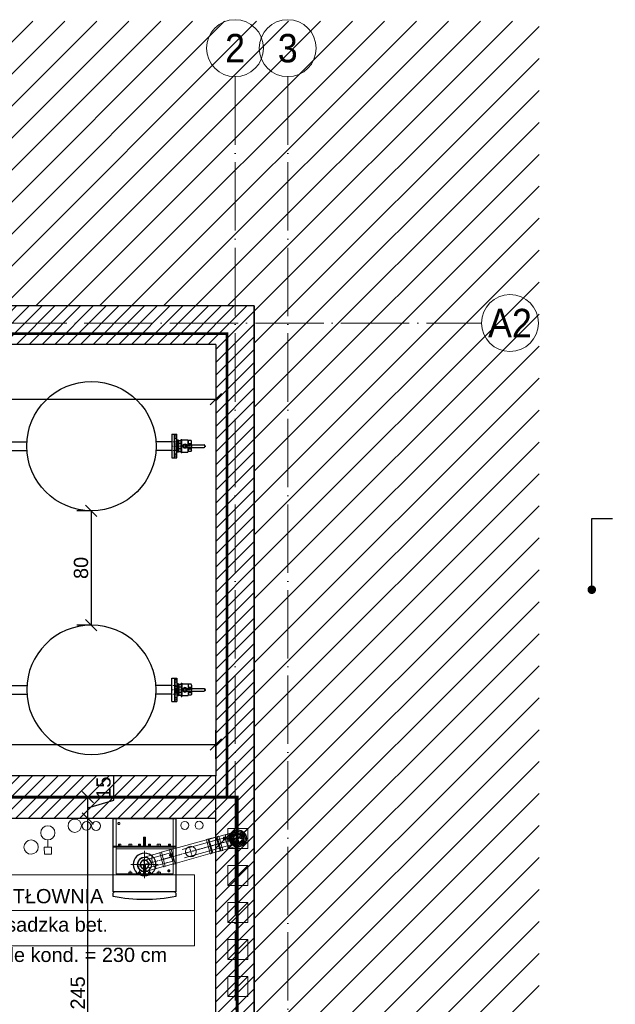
# Model space of a CAD drawing. Header units: millimetres. Extents: x -2720 to 125583, y -8970 to 34912.
# Tile 19 of 105: x 9750 to 10168, y 18570 to 19262. Entities that reach past the tile are written whole.
import ezdxf
from ezdxf import colors
from ezdxf.entities.mleader import LeaderData, LeaderLine
from ezdxf.enums import TextEntityAlignment as Align
from ezdxf.lldxf.tags import DXFTag
from ezdxf.math import Vec2, Vec3

# ---------------------------------------------------------------- set-up
doc = ezdxf.new("R2010")
doc.units = ezdxf.units.MM
for name, pattern in [('ACAD_ISO02W100', [15, 12, -3]), ('ACAD_ISO03W100', [30, 12, -18]), ('ACAD_ISO04W100', [30, 24, -3, 0, -3]), ('ACAD_ISO11W100', [33, 12, -3, 12, -3, 0, -3]), ('DASHDOT', [1, 0.5, -0.25, 0, -0.25]), ('DASHEDX2', [38.1, 25.4, -12.7]), ('HIDDEN', [1.905, 1.27, -0.635]), ('Osie$0$CONTINOUS', [0])]:
    doc.linetypes.add(name, pattern=pattern)
for name, color, linetype, lineweight in [('2DH_PRO_p', 170, 'Continuous', 15), ('_ET-PPOZ', 154, 'ACAD_ISO11W100', 30), ('A_KONST_ISTNIEJĄCE', 83, 'Continuous', 25), ('A_OPISY', 40, 'Continuous', 9), ('A_OSIE KONSTRUKCYJNE', 150, 'ACAD_ISO04W100', 5), ('A_WIDOK', 141, 'Continuous', 13), ('A_WYMIAROWANIE', 7, 'Continuous', 9), ('AA HATCH', 253, 'Continuous', 5), ('CP_AXIS', 143, 'DASHDOT', 9), ('CP_DETAL', 33, 'Continuous', 9), ('CP_HIDDE', 203, 'HIDDEN', 9), ('IS_Armatura_Therm', 7, 'SOLID', 13), ('IS_Grafika', 7, 'SOLID', 15)]:
    doc.layers.add(name, color=color, linetype=linetype, lineweight=lineweight)
for name, color, linetype in [('_ET-WYMIARY', 230, 'Continuous'), ('_ET_URZĄDZENIA', 7, 'Continuous'), ('CP_UCSSPEC', 50, 'Continuous')]:
    doc.layers.add(name, color=color, linetype=linetype)
doc.layers.add('A_HATCH', color=7, linetype='Continuous', lineweight=5, true_color=0x999999)
doc.layers.add('A_PPOŻ', color=1, linetype='ACAD_ISO02W100', lineweight=30, true_color=0xff0000)
doc.layers.add('A_NIEWIDOCZNE  POMOCNICZE', color=252, linetype='ACAD_ISO03W100', lineweight=5, plot=False)
doc.styles.add('ARIAL', font='arial.ttf')
doc.styles.add('CP_ATTR', font='ROMANS.SHX')
doc.styles.add('DEMIURG_100_opisy', font='arial.ttf', dxfattribs={"width": 0.9, "height": 20})
doc.styles.get("Standard").update_dxf_attribs({"font": 'arial.ttf'})
tags = doc.linetypes.add('SOLID', pattern=[10, 10, 0]).pattern_tags.tags
tags[6:7] = [DXFTag(74, 4), DXFTag(75, 0), DXFTag(340, '0'), DXFTag(46, 0.0), DXFTag(50, 0.0), DXFTag(44, 0.0), DXFTag(45, 0.0)]
tags[4:5] = [DXFTag(74, 4), DXFTag(75, 0), DXFTag(340, '0'), DXFTag(46, 0.0), DXFTag(50, 0.0), DXFTag(44, 0.0), DXFTag(45, 0.0)]
doc.dimstyles.new('1 do 100', dxfattribs={"dimtxt": 10, "dimasz": 8, "dimexe": 10, "dimexo": 10, "dimgap": 2, "dimtad": 1, "dimdec": 0, "dimtxsty": 'Standard', "dimblk": 'OBLIQUE', "dimcen": 2.5, "dimadec": 0, "dimazin": 0, "dimtfac": 1, "dimtdec": 0, "dimtmove": 0, "dimatfit": 3, "dimldrblk": 'OBLIQUE', "dimfxl": 10, "dimfxlon": 1, "dimarcsym": 0})
doc.dimstyles.new('ET_1-50', dxfattribs={"dimtxt": 10, "dimasz": 8, "dimexe": 10, "dimexo": 10, "dimgap": 2, "dimtad": 1, "dimdec": 0, "dimtxsty": 'Standard', "dimblk": 'OBLIQUE', "dimcen": 2.5, "dimadec": 0, "dimazin": 0, "dimtfac": 1, "dimtdec": 0, "dimtmove": 0, "dimatfit": 3, "dimldrblk": 'OBLIQUE', "dimfxl": 10, "dimfxlon": 1, "dimarcsym": 0})

# ---------------------------------------------------------------- blocks, each defined once
blk = doc.blocks.new('*U109')
at = {"lineweight": 5}
for p, q in [((-75, -25), (-75, 25)), ((-75, 25), (0, 25)), ((0, 0), (0, 25)), ((0, 25), (152.71, 25)), ((152.71, 25), (152.71, -25)), ((-75, -25), (0, -25)), ((152.71, -25), (0, -25))]:
    blk.add_line(p, q, dxfattribs=at)
at = {"lineweight": 5, "ltscale": 18.5}
for p, q in [((0, 25), (0, -25)), ((-75, 0), (152.71, 0))]:
    blk.add_line(p, q, dxfattribs=at)
at = {"lineweight": 5, "ltscale": 18.5, "insert": (-5, -10.38), "char_height": 10, "attachment_point": 6, "style": 'ARIAL'}
blk.add_mtext('\\A1;m²', dxfattribs=at)
at = {"lineweight": 5, "style": 'ARIAL'}
blk.add_attdef('1NR', text='', height=10, dxfattribs=at).set_placement((-5, 5), align=Align.RIGHT)
blk.add_attdef('2POM', (5, 5), '', height=10, dxfattribs=at)
blk.add_attdef('4PL2', text='', height=10, dxfattribs=at).set_placement((-24.57, -5), align=Align.TOP_RIGHT)
blk.add_attdef('3POS', text='', height=10, dxfattribs=at).set_placement((5, -5), align=Align.TOP_LEFT)
blk = doc.blocks.new('_Oblique')
at = {"color": 0, "linetype": 'ByBlock', "lineweight": -2}
blk.add_line((-0.5, -0.5), (0.5, 0.5), dxfattribs=at)
blk = doc.blocks.new('*D161')
at = {"layer": 'A_WYMIAROWANIE', "color": 0, "lineweight": -2, "ltscale": 2, "transparency": 16777216}
for p, q in [((9807.97, 18700.66), (9787.97, 18700.66)), ((9797.97, 18455.66), (9797.97, 18700.66)), ((9787.97, 18455.66), (9807.97, 18455.66))]:
    blk.add_line(p, q, dxfattribs=at)
at = {"layer": 'Defpoints', "color": 0, "ltscale": 2, "transparency": 16777216}
for p in [(9797.97, 18700.66), (9822.04, 18700.66), (9754.76, 18455.66)]:
    blk.add_point(p, dxfattribs=at)
at = {"layer": 'A_WYMIAROWANIE', "color": 0, "lineweight": -2, "ltscale": 2, "transparency": 16777216, "xscale": 8, "yscale": 8, "zscale": 8}
for p, rotation in [((9797.97, 18700.66), 90), ((9797.97, 18455.66), 270)]:
    blk.add_blockref('_Oblique', p, dxfattribs=dict(at, rotation=rotation))
at = {"layer": 'A_WYMIAROWANIE', "color": 0, "ltscale": 2, "transparency": 16777216, "insert": (9790.86, 18578.16), "char_height": 10, "attachment_point": 5, "rotation": 90}
blk.add_mtext('245', dxfattribs=at)
blk = doc.blocks.new('*D162')
at = {"layer": 'A_WYMIAROWANIE', "color": 0, "lineweight": -2, "ltscale": 2, "transparency": 16777216}
for p, q in [((9816.07, 18713.59), (9816.07, 18731.05)), ((9787.97, 18715.66), (9807.97, 18715.66)), ((9797.97, 18700.66), (9797.97, 18715.66)), ((9797.97, 18708.16), (9816.07, 18713.59)), ((9807.97, 18700.66), (9787.97, 18700.66))]:
    blk.add_line(p, q, dxfattribs=at)
at = {"layer": 'Defpoints', "color": 0, "ltscale": 2, "transparency": 16777216}
for p in [(9426.26, 18715.66), (9797.97, 18715.66), (9822.04, 18700.66)]:
    blk.add_point(p, dxfattribs=at)
at = {"layer": 'A_WYMIAROWANIE', "color": 0, "lineweight": -2, "ltscale": 2, "transparency": 16777216, "xscale": 8, "yscale": 8, "zscale": 8}
for p, rotation in [((9797.97, 18715.66), 90), ((9797.97, 18700.66), 270)]:
    blk.add_blockref('_Oblique', p, dxfattribs=dict(at, rotation=rotation))
at = {"layer": 'A_WYMIAROWANIE', "color": 0, "ltscale": 2, "transparency": 16777216, "insert": (9808.97, 18722.32), "char_height": 10, "attachment_point": 5, "rotation": 90}
blk.add_mtext('15', dxfattribs=at)
blk = doc.blocks.new('want')
at = {"layer": 'A_WIDOK'}
blk.add_line((30214.45, 14309.66), (30200.45, 14295.66), dxfattribs=at)
blk.add_lwpolyline([(30200.45, 14295.66), (30214.45, 14295.66), (30214.45, 14309.66), (30200.45, 14309.66)], close=True, dxfattribs=at)
blk = doc.blocks.new('cp_ucs2d')
at = {"layer": 'Defpoints'}
blk.add_line((0, 0), (0, 0), dxfattribs=at)
blk.add_point((0, 0), dxfattribs=at)
blk = doc.blocks.new('2d_ecoTECVCI_346_PL')
for p, q in [((-0.22, -0.198), (-0.22, 0)), ((-0.22, 0), (0.22, 0)), ((0.22, 0), (0.22, -0.198)), ((0.22, -0.198), (-0.22, -0.198)), ((-0.22, -0.198), (0.22, -0.198)), ((-0.22, -0.515), (-0.22, -0.198)), ((0.22, -0.198), (0.22, -0.515)), ((0.22, -0.515), (-0.22, -0.515)), ((-0.22, -0.548), (-0.22, -0.522)), ((-0.218, -0.522), (-0.22, -0.522)), ((-0.218, -0.515), (-0.218, -0.522)), ((0.218, -0.522), (0.218, -0.515)), ((0.22, -0.522), (0.218, -0.522)), ((0.22, -0.522), (0.22, -0.548)), ((-0.1122, -0.5643), (-0.1122, -0.5643)), ((0.1134, -0.5642), (0.1134, -0.5642))]:
    blk.add_line(p, q)
at = {"extrusion": (0, 0, -1)}
for radius in [0.08, 0.05, 0.03]:
    blk.add_circle((0, -0.323), radius, dxfattribs=at)
blk.add_arc((0, 0.541), 1.111, 258.57881, 281.42119, dxfattribs=at)
at = {"layer": 'CP_AXIS'}
for p, q in [((0, -0.128), (0, -0.198)), ((-0.175, -0.178), (-0.175, -0.198)), ((-0.1, -0.178), (-0.1, -0.198)), ((-0.035, -0.178), (-0.035, -0.198)), ((0.035, -0.178), (0.035, -0.198)), ((0.1, -0.178), (0.1, -0.198)), ((0.175, -0.178), (0.175, -0.198)), ((0, -0.419), (0, -0.227)), ((0.1736, -0.258), (0.1964, -0.258)), ((0.185, -0.2694), (0.185, -0.2466)), ((-0.096, -0.323), (0.096, -0.323)), ((0, -0.398), (0, -0.313)), ((-0.1, -0.398), (-0.1, -0.368)), ((-0.035, -0.398), (-0.035, -0.368)), ((0.035, -0.398), (0.035, -0.368)), ((0.1, -0.398), (0.1, -0.368)), ((0.161, -0.368), (0.179, -0.368)), ((0.17, -0.377), (0.17, -0.359))]:
    blk.add_line(p, q, dxfattribs=at)
at = {"layer": 'CP_HIDDE'}
for p, q in [((-0.2, -0.195), (-0.2, 0)), ((0.2, -0.195), (0.2, 0)), ((-0.0075, -0.13), (-0.0075, -0.195)), ((0, -0.13), (-0.0075, -0.13)), ((0.0075, -0.13), (0, -0.13)), ((0.0075, -0.13), (0.0075, -0.195)), ((-0.22, -0.195), (0.22, -0.195)), ((-0.2, -0.388), (-0.2, -0.198)), ((-0.1825, -0.18), (-0.1825, -0.195)), ((-0.1825, -0.18), (-0.1675, -0.18)), ((-0.1675, -0.18), (-0.1675, -0.195)), ((-0.111, -0.18), (-0.111, -0.195)), ((-0.111, -0.18), (-0.089, -0.18)), ((-0.089, -0.18), (-0.089, -0.195)), ((-0.0425, -0.18), (-0.0425, -0.195)), ((-0.0425, -0.18), (-0.0275, -0.18)), ((-0.0275, -0.18), (-0.0275, -0.195)), ((0.0275, -0.195), (0.0275, -0.18)), ((0.0425, -0.18), (0.0275, -0.18)), ((0.0425, -0.195), (0.0425, -0.18)), ((0.089, -0.195), (0.089, -0.18)), ((0.111, -0.18), (0.089, -0.18)), ((0.111, -0.195), (0.111, -0.18)), ((0.1675, -0.18), (0.1675, -0.195)), ((0.1675, -0.18), (0.1825, -0.18)), ((0.1825, -0.18), (0.1825, -0.195)), ((0.2, -0.388), (0.2, -0.198)), ((-0.2, -0.213), (0.2, -0.213)), ((-0.0075, -0.323), (0.0075, -0.323)), ((-0.0075, -0.388), (-0.0075, -0.323)), ((0.0075, -0.388), (0.0075, -0.323)), ((-0.2, -0.388), (0.2, -0.388)), ((-0.111, -0.388), (-0.111, -0.378)), ((-0.111, -0.378), (-0.089, -0.378)), ((-0.089, -0.388), (-0.089, -0.378)), ((-0.0425, -0.388), (-0.0425, -0.378)), ((-0.0425, -0.378), (-0.0275, -0.378)), ((-0.0275, -0.388), (-0.0275, -0.378)), ((0.0275, -0.388), (0.0275, -0.378)), ((0.0275, -0.378), (0.0425, -0.378)), ((0.0425, -0.388), (0.0425, -0.378)), ((0.089, -0.378), (0.111, -0.378)), ((0.089, -0.388), (0.089, -0.378)), ((0.111, -0.388), (0.111, -0.378))]:
    blk.add_line(p, q, dxfattribs=at)
blk.add_circle((-0.18, -0.035), 0.0075, dxfattribs=at)
at = {"layer": 'CP_HIDDE', "extrusion": (0, 0, -1)}
for centre, radius in [((-0.185, -0.258), 0.0095), ((-0.17, -0.368), 0.0075)]:
    blk.add_circle(centre, radius, dxfattribs=at)
at = {"layer": 'CP_UCSSPEC', "xscale": 0.001, "yscale": 0.001, "zscale": 0.001}
for p in [(-0.18, -0.035), (0.185, -0.258), (0, -0.323), (0, -0.323), (0.17, -0.368)]:
    blk.add_blockref('cp_ucs2d', p, dxfattribs=at)
at = {"layer": 'CP_UCSSPEC', "xscale": 0.001, "yscale": 0.001, "zscale": 0.001, "rotation": 90}
for p in [(0, -0.13), (-0.1, -0.18), (-0.035, -0.18), (0.035, -0.18), (0.1, -0.18), (0, -0.323), (-0.1, -0.378), (-0.035, -0.378), (0.035, -0.378), (0.1, -0.378)]:
    blk.add_blockref('cp_ucs2d', p, dxfattribs=at)
at = {"linetype": 'ByBlock', "style": 'CP_ATTR', "flags": 9}
for tag in ['FUEL', 'EFFICIENCY', 'NAME', 'NUMBER', 'GROUP', 'ARTICLE', 'PRODUCT-TYPE', 'ORDER-NO', 'PRODUCER', 'DN', 'PN', 'CHARACTER', 'TEMPERATURE', 'POWER', 'VOLTAGE', 'FLOW', 'OTHER', 'OTHER2', 'OTHER1', 'EXHAUST_CONNECTIONS', 'PIPE_CONNECTIONS']:
    blk.add_attdef(tag, text='', height=0.00000005, dxfattribs=at).set_placement((-0.22, 0), align=Align.MIDDLE_LEFT)
blk = doc.blocks.new('cp_insbp_1')
blk.add_point((0, 0))
at = {"style": 'CP_ATTR', "flags": 9}
for tag in ['FORM', 'TYPE', 'ID', 'WIDTH', 'HEIGHT', 'SYSTEM', 'VERSION', 'PIPE', 'OTHER']:
    blk.add_attdef(tag, text='', height=0.00005, dxfattribs=at).set_placement((-1.1, 0.8), align=Align.MIDDLE_LEFT)
blk = doc.blocks.new('cp_insbp_2')
blk.add_point((0, 0))
at = {"style": 'CP_ATTR', "flags": 9}
for tag in ['FORM', 'TYPE', 'ID', 'WIDTH', 'HEIGHT', 'SYSTEM', 'VERSION', 'PIPE', 'OTHER']:
    blk.add_attdef(tag, text='', height=0.00005, dxfattribs=at).set_placement((-1.1, 0.8), align=Align.MIDDLE_LEFT)
blk = doc.blocks.new('pdchmd003_o1')
blk.add_ellipse((0, 0), major_axis=(0, -100), ratio=0.469866)
blk = doc.blocks.new('pdchmd003_dn1')
at = {"linetype": 'DASHEDX2'}
blk.add_ellipse((0, 0), major_axis=(0, -75), ratio=0.405916, dxfattribs=at)
blk = doc.blocks.new('pdchmd003_o2')
blk.add_ellipse((47, 0), major_axis=(0, -100), ratio=0.469866, start_param=3.141593, end_param=6.283185)
blk = doc.blocks.new('Phpn_fls002_0057_z1879es')
for p, q in [((-6, 5.1), (0, 5.1)), ((-6, -5.1), (-6, 5.1)), ((0, 5.1), (0, -5.1)), ((0.9, 5.25), (0.2, 5.25)), ((1.2, 5), (1.2, -5)), ((1.2, 5), (13.31, 5)), ((13.31, 5), (13.68, 5)), ((-6, -5.1), (0, -5.1)), ((0.2, -5.25), (0.9, -5.25)), ((1.2, -5), (13.31, -5)), ((13.31, -5), (13.68, -5))]:
    blk.add_line(p, q)
at = {"linetype": 'DASHEDX2'}
for p, q in [((-6, 3), (13.68, 3)), ((-6, -3), (13.68, -3))]:
    blk.add_line(p, q, dxfattribs=at)
for centre, major_axis, ratio, start_param, end_param in [((0.2, 5.1), (-0.2, 0), 0.75, -1.570796, 0), ((0.9, 5), (-0.3, 0), 0.833333, -3.141593, -1.570796), ((0.2, -5.1), (-0.2, 0), 0.75, 0, 1.570796), ((0.9, -5), (-0.3, 0), 0.833333, 1.570796, 3.141593)]:
    blk.add_ellipse(centre, major_axis=major_axis, ratio=ratio, start_param=start_param, end_param=end_param)
at = {"layer": 'CP_AXIS'}
for p, q in [((-6, 0), (18.78, 0)), ((13.68, -5), (13.68, 5))]:
    blk.add_line(p, q, dxfattribs=at)
at = {"layer": 'CP_DETAL'}
blk.add_ellipse((6.5, 0), major_axis=(0, -5), ratio=0.267949, start_param=3.141593, end_param=6.283185, dxfattribs=at)
at = {"xscale": 0.10839275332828, "yscale": 0.05}
for name, p in [('pdchmd003_o2', (8.21, 0)), ('pdchmd003_o1', (13.68, 0))]:
    blk.add_blockref(name, p, dxfattribs=at)
at = {"linetype": 'DASHEDX2', "xscale": 0.09840754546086, "yscale": 0.04}
blk.add_blockref('pdchmd003_dn1', (13.68, 0), dxfattribs=at)
at = {"layer": 'CP_UCSSPEC', "xscale": 0.1, "zscale": 0.1, "rotation": 180}
for name, p, yscale in [('cp_ucs2d', (0, 0), -0.1), ('cp_insbp_2', (13.68, 0), 0.1)]:
    blk.add_blockref(name, p, dxfattribs=dict(at, yscale=yscale))
at = {"layer": 'CP_UCSSPEC', "xscale": 0.1, "zscale": 0.1}
for name, p, yscale in [('cp_insbp_1', (0, 0), -0.1), ('cp_ucs2d', (13.68, 0), 0.1)]:
    blk.add_blockref(name, p, dxfattribs=dict(at, yscale=yscale))
at = {"linetype": 'ByBlock', "style": 'CP_ATTR', "flags": 9}
for tag in ['NAME', 'GROUP', 'NUMBER', 'PRODUCER', 'ARTICLE', 'PRODUCT-TYPE', 'ORDER-NO', 'CHARACTER', 'DN', 'PN', 'TEMPERATURE', 'FLOW', 'POWER', 'VOLTAGE', 'WEIGHT', 'OTHER']:
    blk.add_attdef(tag, text='', height=0.00005, dxfattribs=at).set_placement((-5.3, -4.99), align=Align.MIDDLE_LEFT)
blk = doc.blocks.new('ldchmd003_o1')
blk.add_ellipse((0, 0), major_axis=(0, -100), ratio=0.469866, start_param=0, end_param=3.141593)
blk = doc.blocks.new('ldchmd003_dn1')
at = {"linetype": 'DASHEDX2'}
blk.add_ellipse((0, 0), major_axis=(0, -75), ratio=0.405916, dxfattribs=at)
blk = doc.blocks.new('ldchmd003_o2')
blk.add_ellipse((0, 0), major_axis=(0, -100), ratio=0.469866, start_param=0, end_param=3.141593)
blk = doc.blocks.new('Lhpn_fls002_0057_z1879es')
for p, q in [((-6, 5.1), (0, 5.1)), ((-6, -5.1), (-6, 5.1)), ((0, 5.1), (0, -5.1)), ((0.9, 5.25), (0.2, 5.25)), ((1.2, 5), (1.2, -5)), ((1.2, 5), (13.31, 5)), ((13.31, 5), (13.68, 5)), ((-6, -5.1), (0, -5.1)), ((0.2, -5.25), (0.9, -5.25)), ((1.2, -5), (13.31, -5)), ((13.31, -5), (13.68, -5))]:
    blk.add_line(p, q)
at = {"linetype": 'DASHEDX2'}
for p, q in [((-6, 3), (13.68, 3)), ((-6, -3), (13.68, -3))]:
    blk.add_line(p, q, dxfattribs=at)
for centre, major_axis, ratio, start_param, end_param in [((0.2, 5.1), (-0.2, 0), 0.75, -1.570796, 0), ((0.9, 5), (-0.3, 0), 0.833333, -3.141593, -1.570796), ((0.2, -5.1), (-0.2, 0), 0.75, 0, 1.570796), ((0.9, -5), (-0.3, 0), 0.833333, 1.570796, 3.141593)]:
    blk.add_ellipse(centre, major_axis=major_axis, ratio=ratio, start_param=start_param, end_param=end_param)
at = {"layer": 'CP_AXIS'}
for p, q in [((-6, 0), (18.78, 0)), ((13.68, -5), (13.68, 5))]:
    blk.add_line(p, q, dxfattribs=at)
at = {"layer": 'CP_DETAL'}
blk.add_ellipse((6.5, 0), major_axis=(0, 5), ratio=0.267949, start_param=3.141593, end_param=6.283185, dxfattribs=at)
at = {"linetype": 'DASHEDX2', "xscale": 0.09840754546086, "yscale": 0.04}
blk.add_blockref('ldchmd003_dn1', (13.68, 0), dxfattribs=at)
at = {"xscale": 0.10839275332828, "yscale": 0.05}
for name, p in [('ldchmd003_o2', (13.31, 0)), ('ldchmd003_o1', (13.68, 0))]:
    blk.add_blockref(name, p, dxfattribs=at)
at = {"layer": 'CP_UCSSPEC', "xscale": 0.1, "zscale": 0.1, "rotation": 180}
for name, p, yscale in [('cp_ucs2d', (0, 0), -0.1), ('cp_insbp_2', (13.68, 0), 0.1)]:
    blk.add_blockref(name, p, dxfattribs=dict(at, yscale=yscale))
at = {"layer": 'CP_UCSSPEC', "xscale": 0.1, "zscale": 0.1}
for name, p, yscale in [('cp_insbp_1', (0, 0), -0.1), ('cp_ucs2d', (13.68, 0), 0.1)]:
    blk.add_blockref(name, p, dxfattribs=dict(at, yscale=yscale))
at = {"linetype": 'ByBlock', "style": 'CP_ATTR', "flags": 9}
for tag in ['NAME', 'GROUP', 'NUMBER', 'PRODUCER', 'ARTICLE', 'PRODUCT-TYPE', 'ORDER-NO', 'CHARACTER', 'DN', 'PN', 'TEMPERATURE', 'FLOW', 'POWER', 'VOLTAGE', 'WEIGHT', 'OTHER']:
    blk.add_attdef(tag, text='', height=0.00005, dxfattribs=at).set_placement((-5.3, -4.99), align=Align.MIDDLE_LEFT)
blk = doc.blocks.new('Phpn_fls001_0113_fdjkd36')
for p, q in [((-6, -5.1), (-6, 5.1)), ((0, 5.1), (-6, 5.1)), ((0, 5.1), (0, -5.1)), ((0.84, 5.25), (0.24, 5.25)), ((1.2, 5), (26.8, 5)), ((1.2, 5), (1.2, -5)), ((26.8, -5), (26.8, 5)), ((27.16, 5.25), (27.64, 5.25)), ((28, 5), (34, 5)), ((28, -5), (28, 5)), ((34, 5), (34, -5)), ((0, -5.1), (-6, -5.1)), ((0.84, -5.25), (0.24, -5.25)), ((1.2, -5), (26.8, -5)), ((27.16, -5.25), (27.64, -5.25)), ((28, -5), (34, -5))]:
    blk.add_line(p, q)
at = {"linetype": 'DASHEDX2'}
for p, q in [((34, 3), (-6, 3)), ((34, -3), (-6, -3))]:
    blk.add_line(p, q, dxfattribs=at)
blk.add_circle((14, 0), 3.75)
for centre, major_axis, ratio, start_param, end_param in [((0.24, 5.1), (-0.24, 0), 0.625, -1.570796, 0), ((0.84, 5), (-0.36, 0), 0.694444, -3.141593, -1.570796), ((27.16, 5), (-0.36, 0), 0.694444, -1.570796, 0), ((27.64, 5), (-0.36, 0), 0.694444, -3.141593, -1.570796), ((0.24, -5.1), (-0.24, 0), 0.625, 0, 1.570796), ((0.84, -5), (-0.36, 0), 0.694444, 1.570796, 3.141593), ((27.16, -5), (-0.36, 0), 0.694444, 0, 1.570796), ((27.64, -5), (-0.36, 0), 0.694444, 1.570796, 3.141593)]:
    blk.add_ellipse(centre, major_axis=major_axis, ratio=ratio, start_param=start_param, end_param=end_param)
at = {"layer": 'CP_AXIS'}
for p, q in [((34, 0), (-6, 0)), ((14, -3.75), (14, 3.75))]:
    blk.add_line(p, q, dxfattribs=at)
at = {"layer": 'CP_UCSSPEC', "xscale": 0.03, "zscale": 0.03}
for name, p, yscale in [('cp_insbp_1', (0, 0), -0.03), ('cp_ucs2d', (34, 0), 0.03)]:
    blk.add_blockref(name, p, dxfattribs=dict(at, yscale=yscale))
at = {"layer": 'CP_UCSSPEC', "xscale": 0.03, "zscale": 0.03, "rotation": 180}
for name, p, yscale in [('cp_ucs2d', (0, 0), -0.03), ('cp_insbp_2', (34, 0), 0.03)]:
    blk.add_blockref(name, p, dxfattribs=dict(at, yscale=yscale))
at = {"linetype": 'ByBlock', "style": 'CP_ATTR', "flags": 9}
for tag in ['OTHER', 'WEIGHT', 'VOLTAGE', 'POWER', 'FLOW', 'TEMPERATURE', 'PN', 'DN', 'CHARACTER', 'ORDER-NO', 'PRODUCT-TYPE', 'ARTICLE', 'PRODUCER', 'NUMBER', 'GROUP', 'NAME']:
    blk.add_attdef(tag, text='', height=0.00005, dxfattribs=at).set_placement((-4.8, 0.01), align=Align.MIDDLE_LEFT)
blk = doc.blocks.new('Rhpn_fls001_0437_zfdz2ww')
for p, q in [((10.03, 1), (5, 1)), ((10.03, 1), (10.03, -1)), ((10.03, -1), (5, -1))]:
    blk.add_line(p, q)
blk.add_circle((0, 0), 5.1)
at = {"linetype": 'DASHEDX2'}
blk.add_circle((0, 0), 3, dxfattribs=at)
at = {"layer": 'CP_AXIS'}
for p, q in [((5, 0), (-5, 0)), ((0, 5), (0, -5)), ((5, 0), (10.03, 0))]:
    blk.add_line(p, q, dxfattribs=at)
at = {"layer": 'CP_UCSSPEC', "xscale": 0.03, "zscale": 0.03}
for name, yscale in [('cp_ucs2d', 0.03), ('cp_insbp_1', -0.03)]:
    blk.add_blockref(name, (0, 0), dxfattribs=dict(at, yscale=yscale))
at = {"layer": 'CP_UCSSPEC', "xscale": 0.03, "zscale": 0.03, "rotation": 180}
for name, yscale in [('cp_ucs2d', -0.03), ('cp_insbp_2', 0.03)]:
    blk.add_blockref(name, (0, 0), dxfattribs=dict(at, yscale=yscale))
at = {"linetype": 'ByBlock', "style": 'CP_ATTR', "flags": 9}
for tag in ['OTHER', 'WEIGHT', 'VOLTAGE', 'POWER', 'FLOW', 'TEMPERATURE', 'PN', 'DN', 'CHARACTER', 'ORDER-NO', 'PRODUCT-TYPE', 'ARTICLE', 'PRODUCER', 'NUMBER', 'GROUP', 'NAME']:
    blk.add_attdef(tag, text='', height=0.00005, dxfattribs=at).set_placement((0.07, 0.1), align=Align.MIDDLE_LEFT)
blk = doc.blocks.new('2hfl03b_01_pn10_dn50_edwp94')
for p, q in [((0, 82.5), (0, -82.5)), ((0, 82.5), (19, 82.5)), ((19, -82.5), (19, 82.5)), ((0, -82.5), (19, -82.5))]:
    blk.add_line(p, q)
at = {"layer": 'CP_AXIS'}
blk.add_line((0, 0), (19, 0), dxfattribs=at)
at = {"layer": 'CP_HIDDE'}
for p, q in [((0, 30.8), (19, 30.8)), ((0, -30.7), (19, -30.7))]:
    blk.add_line(p, q, dxfattribs=at)
at = {"style": 'CP_ATTR', "flags": 9}
for tag in ['NAME', 'GROUP', 'PRODUCER', 'ARTICLE', 'CHARACTER', 'DN', 'WEIGHT', 'OTHER', 'QUANTITY']:
    blk.add_attdef(tag, text='', height=0.00005, dxfattribs=at).set_placement((0, 0), align=Align.MIDDLE_LEFT)
for tag in ['NUMBER', 'PRODUCT-TYPE', 'ORDER-NO', 'PN', 'BOLTTYPE', 'PRICE']:
    blk.add_attdef(tag, text='', height=0.00005, dxfattribs=at).set_placement((0, 0), align=Align.MIDDLE_RIGHT)
blk = doc.blocks.new('Phpn_zaw142_050z_f27jpvv')
for p, q in [((1.59, -3.02), (1.59, 3.01)), ((1.89, 3.01), (1.59, 3.01)), ((1.89, 3.38), (2.12, 3.85)), ((1.89, -3.38), (1.89, 3.38)), ((2.12, 3.85), (3.51, 3.85)), ((3.51, 1.88), (2.12, 1.88)), ((3.51, -4.62), (3.51, 4.62)), ((3.51, 4.62), (3.99, 4.62)), ((3.99, -4.62), (3.99, 4.62)), ((8.29, 4.22), (3.99, 4.22)), ((5.03, 0), (5.58, 0.96)), ((5.58, -0.96), (5.03, 0)), ((5.58, 0.96), (6.7, 0.96)), ((6.7, 0.96), (7.25, 0)), ((7.25, 0), (6.7, -0.96)), ((7.34, 0.96), (19.74, 0.96)), ((8.29, 4.22), (8.45, 3.85)), ((10.46, 3.85), (8.45, 3.85)), ((8.45, 0.96), (8.45, 3.85)), ((8.62, 1.88), (10.46, 1.88)), ((10.69, 3.38), (10.46, 3.85)), ((10.69, 0.96), (10.69, 3.38)), ((20.14, 0.24), (20.14, -0.24)), ((1.89, -3.02), (1.59, -3.02)), ((1.89, -3.38), (2.12, -3.85)), ((3.51, -1.88), (2.12, -1.88)), ((2.12, -3.85), (3.51, -3.85)), ((3.51, -4.62), (3.99, -4.62)), ((3.99, -4.22), (8.29, -4.22)), ((6.7, -0.96), (5.58, -0.96)), ((7.34, -0.96), (19.74, -0.96)), ((8.29, -4.22), (8.45, -3.85)), ((8.45, -3.85), (8.45, -0.96)), ((10.46, -3.85), (8.45, -3.85)), ((8.62, -1.88), (10.46, -1.88)), ((10.69, -3.38), (10.46, -3.85)), ((10.69, -3.38), (10.69, -0.96))]:
    blk.add_line(p, q)
blk.add_circle((6.14, 0), 1.54)
for centre, start_param, end_param in [((19.74, 0.24), -1.570796, 0), ((19.74, -0.24), 3.141593, 4.712389)]:
    blk.add_ellipse(centre, major_axis=(0, 0.722), ratio=0.560187, start_param=start_param, end_param=end_param)
at = {"layer": 'CP_AXIS'}
blk.add_line((1.59, 0), (10.69, 0), dxfattribs=at)
at = {"layer": 'CP_DETAL'}
for p, q in [((1.89, 2.46), (2.12, 1.88)), ((10.69, 2.46), (10.46, 1.88)), ((1.89, -2.46), (2.12, -1.88)), ((10.69, -2.46), (10.46, -1.88))]:
    blk.add_line(p, q, dxfattribs=at)
for centre, major_axis, ratio, start_param, end_param in [((4.64, -0.01), (0, 4.75), 0.578135, 1.159975, 1.568122), ((4.64, 0.01), (0, 4.75), 0.578135, 1.57347, 1.981618), ((7.33, 2.77), (0, 3.32), 0.409938, 4.712385, 5.046598), ((7.33, 2.77), (0, 2.69), 0.505137, 4.378172, 4.712385), ((6.1, -0.29), (0, 5.43), 0.505137, -1.338774, -1.159975), ((7.95, -0.29), (0, 5.43), 0.505137, -1.338774, -1.159975), ((6.1, 0.29), (0, 5.43), 0.505137, 4.301568, 4.480366), ((7.33, -2.77), (0, 2.69), 0.505137, -1.570792, -1.236579), ((7.33, -2.77), (0, 3.32), 0.409938, 4.37818, 4.712393), ((7.95, 0.29), (0, 5.43), 0.505137, 4.301568, 4.480366)]:
    blk.add_ellipse(centre, major_axis=major_axis, ratio=ratio, start_param=start_param, end_param=end_param, dxfattribs=at)
at = {"layer": 'CP_HIDDE'}
for p, q in [((1.59, 3.01), (0, 3.01)), ((0, -3.02), (0, 3.01)), ((1.59, -3.02), (0, -3.02))]:
    blk.add_line(p, q, dxfattribs=at)
at = {"layer": 'CP_UCSSPEC', "xscale": 0.03, "zscale": 0.03}
for name, p, yscale in [('cp_insbp_1', (0, 0), 0.03), ('cp_ucs2d', (10.69, 0), 0.03), ('cp_ucs2d', (10.69, 0), -0.03)]:
    blk.add_blockref(name, p, dxfattribs=dict(at, yscale=yscale))
at = {"layer": 'CP_UCSSPEC', "xscale": 0.03, "zscale": 0.03, "rotation": 180}
for name, p, yscale in [('cp_ucs2d', (0, 0), 0.03), ('cp_insbp_2', (10.69, 0), -0.03)]:
    blk.add_blockref(name, p, dxfattribs=dict(at, yscale=yscale))
at = {"linetype": 'ByBlock', "style": 'CP_ATTR', "flags": 9}
for tag in ['NAME', 'GROUP', 'NUMBER', 'PRODUCER', 'ARTICLE', 'PRODUCT-TYPE', 'ORDER-NO', 'CHARACTER', 'DN', 'PN', 'TEMPERATURE', 'FLOW', 'POWER', 'VOLTAGE', 'WEIGHT', 'OTHER']:
    blk.add_attdef(tag, text='', height=0.00005, dxfattribs=at).set_placement((1.58, 0), align=Align.MIDDLE_LEFT)
blk = doc.blocks.new('2hfl14pn10_dn50_zdwz4mk')
for p, q in [((0, 8.25), (-1.6, 8.25)), ((-1.6, 8.25), (-1.6, -8.25)), ((0, 8.25), (0, -8.25)), ((-2.6, -4.2), (-2.6, 4.2)), ((-2.6, 4.2), (-2.1, 4.2)), ((-2.1, 4.2), (-1.6, 4.47)), ((-2.1, -4.2), (-2.1, 4.2)), ((0, 5.3), (0.2, 5.1)), ((0.2, 5.1), (0.2, -5.1)), ((-2.6, -4.2), (-2.1, -4.2)), ((-2.1, -4.2), (-1.6, -4.47)), ((0, -5.3), (0.2, -5.1)), ((0, -8.25), (-1.6, -8.25))]:
    blk.add_line(p, q)
at = {"layer": 'CP_AXIS'}
for p, q in [((-2.6, 0), (0.2, 0)), ((-1.6, 6.25), (0, 6.25)), ((-1.6, -6.25), (0, -6.25))]:
    blk.add_line(p, q, dxfattribs=at)
at = {"layer": 'CP_HIDDE'}
for p, q in [((-1.6, 7.15), (0, 7.15)), ((-2.6, 3.08), (0.2, 3.08)), ((-1.6, 5.35), (0, 5.35)), ((-2.6, -3.08), (0.2, -3.08)), ((-1.6, -5.35), (0, -5.35)), ((-1.6, -7.15), (0, -7.15))]:
    blk.add_line(p, q, dxfattribs=at)
at = {"linetype": 'ByBlock', "style": 'CP_ATTR', "flags": 9}
for tag in ['NAME', 'GROUP', 'NUMBER', 'PRODUCER', 'ARTICLE', 'PRODUCT-TYPE', 'ORDER-NO', 'CHARACTER', 'DN', 'PN', 'TEMPERATURE', 'FLOW', 'POWER', 'VOLTAGE', 'WEIGHT', 'OTHER']:
    blk.add_attdef(tag, text='', height=0.00005, dxfattribs=at).set_placement((-2.69, -0.01), align=Align.MIDDLE_LEFT)
blk = doc.blocks.new('A$Cc245dc69')
at = {"layer": '_ET_URZĄDZENIA'}
for p, q in [((-56.38, 3.01), (-45.3, 3.01)), ((56.38, 3.01), (45.3, 3.01)), ((-56.38, -3.01), (-45.3, -3.01)), ((56.38, -3.01), (45.3, -3.01))]:
    blk.add_line(p, q, dxfattribs=at)
blk.add_circle((0, 0), 45.4, dxfattribs=at)
at = {"layer": '_ET_URZĄDZENIA', "xscale": -1, "rotation": 180}
blk.add_blockref('2hfl14pn10_dn50_zdwz4mk', (-58.48, 0), dxfattribs=at)
at = {"layer": '_ET_URZĄDZENIA', "yscale": 0.1, "zscale": 0.1}
for p, xscale in [((-56.38, 0), -0.1), ((56.38, 0), 0.1)]:
    blk.add_blockref('2hfl03b_01_pn10_dn50_edwp94', p, dxfattribs=dict(at, xscale=xscale))
at = {"layer": '_ET_URZĄDZENIA', "rotation": 180}
blk.add_blockref('2hfl14pn10_dn50_zdwz4mk', (58.48, 0), dxfattribs=at)
at = {"layer": '_ET_URZĄDZENIA', "xscale": -1}
blk.add_blockref('Phpn_zaw142_050z_f27jpvv', (-59.49, 0), dxfattribs=at)
at = {"layer": '_ET_URZĄDZENIA'}
blk.add_blockref('Phpn_zaw142_050z_f27jpvv', (59.49, 0), dxfattribs=at)
blk = doc.blocks.new('*D543')
at = {"layer": '_ET-WYMIARY', "color": 0, "lineweight": -2, "ltscale": 2, "transparency": 16777216}
for p, q in [((9800.23, 18916.86), (9790.23, 18916.86)), ((9800.23, 18916.86), (9800.23, 18836.46)), ((9800.23, 18836.46), (9790.23, 18836.46))]:
    blk.add_line(p, q, dxfattribs=at)
at = {"layer": 'Defpoints', "color": 0, "ltscale": 2, "transparency": 16777216}
for p in [(9800.41, 18916.86), (9800.23, 18836.46), (9800.41, 18836.46)]:
    blk.add_point(p, dxfattribs=at)
at = {"layer": '_ET-WYMIARY', "color": 0, "lineweight": -2, "ltscale": 2, "transparency": 16777216, "xscale": 8, "yscale": 8, "zscale": 8}
for p, rotation in [((9800.23, 18916.86), 90), ((9800.23, 18836.46), 270)]:
    blk.add_blockref('_Oblique', p, dxfattribs=dict(at, rotation=rotation))
at = {"layer": '_ET-WYMIARY', "color": 0, "ltscale": 2, "transparency": 16777216, "insert": (9793.13, 18876.66), "char_height": 10, "attachment_point": 5, "rotation": 90}
blk.add_mtext('80', dxfattribs=at)
blk = doc.blocks.new('*D546')
at = {"layer": 'A_WYMIAROWANIE', "color": 0, "lineweight": -2, "ltscale": 2, "transparency": 16777216}
for p, q in [((9407.76, 19005.18), (9407.76, 18985.18)), ((9887.76, 19005.18), (9887.76, 18985.18)), ((9407.76, 18995.18), (9887.76, 18995.18))]:
    blk.add_line(p, q, dxfattribs=at)
at = {"layer": 'Defpoints', "color": 0, "ltscale": 2, "transparency": 16777216}
for p in [(9407.76, 19016.37), (9887.76, 19016.69), (9887.76, 18995.18)]:
    blk.add_point(p, dxfattribs=at)
at = {"layer": 'A_WYMIAROWANIE', "color": 0, "lineweight": -2, "ltscale": 2, "transparency": 16777216, "xscale": 8, "yscale": 8, "zscale": 8, "rotation": 180}
blk.add_blockref('_Oblique', (9407.76, 18995.18), dxfattribs=at)
at = {"layer": 'A_WYMIAROWANIE', "color": 0, "lineweight": -2, "ltscale": 2, "transparency": 16777216, "xscale": 8, "yscale": 8, "zscale": 8}
blk.add_blockref('_Oblique', (9887.76, 18995.18), dxfattribs=at)
at = {"layer": 'A_WYMIAROWANIE', "color": 0, "ltscale": 2, "transparency": 16777216, "insert": (9647.76, 19002.28), "char_height": 10, "attachment_point": 5}
blk.add_mtext('480', dxfattribs=at)
blk = doc.blocks.new('_Dot')
at = {"color": 0, "linetype": 'ByBlock', "lineweight": -2}
blk.add_line((-0.5, 0), (-1, 0), dxfattribs=at)
at = {"color": 0, "linetype": 'ByBlock', "const_width": 0.5}
blk.add_lwpolyline([(-0.25, 0, 1), (0.25, 0, 1)], format="xyb", close=True, dxfattribs=at)
blk = doc.blocks.new('*D556')
at = {"layer": 'A_WYMIAROWANIE', "color": 0, "lineweight": -2, "ltscale": 2, "transparency": 16777216}
for p, q in [((9567.76, 18742.63), (9567.76, 18762.63)), ((9887.76, 18742.63), (9887.76, 18762.63)), ((9567.76, 18752.63), (9887.76, 18752.63))]:
    blk.add_line(p, q, dxfattribs=at)
at = {"layer": 'Defpoints', "color": 0, "ltscale": 2, "transparency": 16777216}
for p in [(9887.76, 18752.63), (9567.76, 18730.66), (9887.76, 18730.66)]:
    blk.add_point(p, dxfattribs=at)
at = {"layer": 'A_WYMIAROWANIE', "color": 0, "lineweight": -2, "ltscale": 2, "transparency": 16777216, "xscale": 8, "yscale": 8, "zscale": 8, "rotation": 180}
blk.add_blockref('_Oblique', (9567.76, 18752.63), dxfattribs=at)
at = {"layer": 'A_WYMIAROWANIE', "color": 0, "lineweight": -2, "ltscale": 2, "transparency": 16777216, "xscale": 8, "yscale": 8, "zscale": 8}
blk.add_blockref('_Oblique', (9887.76, 18752.63), dxfattribs=at)
at = {"layer": 'A_WYMIAROWANIE', "color": 0, "ltscale": 2, "transparency": 16777216, "insert": (9727.76, 18759.74), "char_height": 10, "attachment_point": 5}
blk.add_mtext('320', dxfattribs=at)

msp = doc.modelspace()

# ---------------------------------------------------------------- hatches: boundary and pattern name
at = {"layer": 'A_HATCH'}
h = msp.add_hatch(dxfattribs=at)
h.set_pattern_fill('ANSI31', color=256, scale=2)
h.set_pattern_definition([(45, (-3039.768, 355.087), (-4.490128, 4.490128), [])])
h.paths.add_polyline_path([(9887.76, 18730.66), (9567.76, 18730.66), (9567.76, 18645.66), (9597.76, 18645.66), (9597.76, 18700.66), (9887.76, 18700.66)], flags=17)
h.paths.add_polyline_path([(9597.76, 18585.66), (9567.76, 18585.66), (9567.76, 18560.66), (9597.76, 18560.66)], flags=17)
h.paths.add_polyline_path([(9714.76, 18455.66), (9274.26, 18455.66), (9274.26, 18425.66), (9714.76, 18425.66)], flags=17)
h.paths.add_polyline_path([(9570.76, 18325.66), (9247.76, 18325.66), (9244.76, 18325.66), (9244.76, 18302.66), (9570.76, 18302.66)], flags=17)
h.paths.add_polyline_path([(9887.76, 18523.42), (9910.26, 18523.42), (9887.76, 18523.42), (9887.76, 18347.66), (9754.76, 18347.66), (9754.76, 18455.66), (9714.76, 18455.66), (9714.76, 18425.66), (9714.76, 18204.66), (9570.76, 18204.66), (9094.76, 18204.66), (9094.76, 18419.66), (9094.76, 18532.7), (9067.76, 18532.7), (9067.76, 18419.66), (9067.76, 18177.66), (9741.76, 18177.66), (9741.76, 18320.66), (9914.76, 18320.66), (9914.76, 19060.66), (9067.76, 19060.66), (9067.76, 18798.7), (9094.76, 18798.7), (9094.76, 19033.66), (9887.76, 19033.66)])
at = {"layer": 'AA HATCH', "ltscale": 2, "transparency": 33554534}
h = msp.add_hatch(dxfattribs=at)
h.set_pattern_fill('ANSI31', color=256, scale=5)
h.set_pattern_definition([(45, (-3039.768, 355.087), (-11.22532, 11.22532), [])])
h.paths.add_polyline_path([(10114.76, 19260.66), (9067.76, 19260.66), (9067.76, 19060.66), (9914.76, 19060.66), (9914.76, 18320.66), (10114.76, 18320.66)])

# ---------------------------------------------------------------- linework, layer by layer
for radius in [6, 5, 4, 3]:
    msp.add_circle((9903.26, 18686.66), radius)
at = {"layer": '_ET-PPOZ', "ltscale": 2}
for p, q in [((9880.05, 18962.26), (9880.69, 18962.26)), ((9880.05, 18791.06), (9880.69, 18791.06))]:
    msp.add_line(p, q, dxfattribs=at)
at = {"layer": 'A_KONST_ISTNIEJĄCE', "ltscale": 2}
for p, q in [((9914.76, 19060.66), (9067.76, 19060.66)), ((9914.76, 19060.66), (9914.76, 18320.66)), ((9887.76, 19033.66), (9094.76, 19033.66)), ((9887.76, 19033.66), (9887.76, 18730.66)), ((9887.76, 18730.66), (9567.76, 18730.66)), ((9887.76, 18347.66), (9887.76, 18730.66)), ((9887.76, 18700.66), (9597.76, 18700.66))]:
    msp.add_line(p, q, dxfattribs=at)
msp.add_lwpolyline([(9914.76, 18320.66), (9914.76, 19060.66), (9067.76, 19060.66)], dxfattribs=at)
at = {"layer": 'A_NIEWIDOCZNE  POMOCNICZE', "ltscale": 2}
msp.add_lwpolyline([(9407.76, 19033.66), (9887.76, 19033.66), (9887.76, 18730.66), (9407.76, 18730.66)], close=True, dxfattribs=at)
msp.add_lwpolyline([(9597.76, 18700.66), (9887.76, 18700.66), (9887.76, 18347.66), (9754.76, 18347.66), (9754.76, 18455.66), (9597.76, 18455.66), (9597.76, 18700.66)], dxfattribs=at)
at = {"layer": 'A_OSIE KONSTRUKCYJNE', "ltscale": 2}
for p, q in [((9901.26, 19221.75), (9901.26, 18065.87)), ((9938.26, 19221.75), (9938.26, 18065.87)), ((8893.8, 19048.66), (10074.28, 19048.66))]:
    msp.add_line(p, q, dxfattribs=at)
at = {"layer": 'A_OSIE KONSTRUKCYJNE', "linetype": 'Continuous'}
for centre in [(9901.26, 19241.75), (9938.26, 19241.75), (10094.28, 19048.66)]:
    msp.add_circle(centre, 20, dxfattribs=at)
at = {"layer": 'A_PPOŻ', "linetype": 'ACAD_ISO03W100', "ltscale": 2, "const_width": 2}
msp.add_lwpolyline([(9582.76, 18715.66), (9582.76, 18722.83), (9398.68, 18722.83), (9398.68, 19041.21), (9895.58, 19041.21), (9895.58, 18715.66)], dxfattribs=at)
msp.add_lwpolyline([(9582.76, 18715.66), (9902.76, 18715.66), (9902.76, 18332.66), (9739.76, 18332.66), (9739.76, 18440.66), (9582.76, 18440.66)], close=True, dxfattribs=at)
at = {"layer": 'IS_Armatura_Therm', "lineweight": 20}
for p, q in [((9767.35, 18680.59), (9772.35, 18680.6)), ((9767.36, 18675.59), (9767.35, 18680.59)), ((9769.84, 18685.59), (9769.85, 18680.59)), ((9772.35, 18680.6), (9772.36, 18675.6)), ((9772.36, 18675.6), (9767.36, 18675.59))]:
    msp.add_line(p, q, dxfattribs=at)
at = {"layer": 'IS_Armatura_Therm', "lineweight": 20, "extrusion": (0, 0, -1)}
for centre, major_axis in [((9769.84, 18690.59), (5, 0)), ((9758.07, 18680.58), (-5, -0.01))]:
    msp.add_ellipse(centre, major_axis=major_axis, ratio=1, dxfattribs=at)
at = {"layer": 'IS_Grafika'}
for centre, radius in [((9788.69, 18695.62), 4.68), ((9796.97, 18695.45), 3.06), ((9803.69, 18695.45), 3.12), ((9865.99, 18695.86), 2.8), ((9875.99, 18695.89), 2.8)]:
    msp.add_circle(centre, radius, dxfattribs=at)

# ---------------------------------------------------------------- block references
at = {"layer": '2DH_PRO_p', "rotation": 180}
msp.add_blockref('Rhpn_fls001_0437_zfdz2ww', (9903.26, 18686.66), dxfattribs=at)
at = {"layer": '_ET_URZĄDZENIA', "ltscale": 2}
msp.add_blockref('A$Cc245dc69', (9800.41, 18962.26), dxfattribs=at)
at = {"layer": '_ET_URZĄDZENIA', "ltscale": 2, "xscale": -1, "rotation": 180}
msp.add_blockref('A$Cc245dc69', (9800.41, 18791.06), dxfattribs=at)
at = {"layer": '_ET_URZĄDZENIA', "xscale": 100, "yscale": 100, "zscale": 100}
msp.add_blockref('2d_ecoTECVCI_346_PL', (9837.73, 18700.66), dxfattribs=at)
at = {"layer": 'A_KONST_ISTNIEJĄCE', "color": 251, "transparency": 33554687, "rotation": 180}
for p in [(40110.72, 32989.32), (40110.72, 32963.32), (40110.72, 32937.32), (40110.72, 32911.32), (40110.72, 32885.32)]:
    msp.add_blockref('want', p, dxfattribs=at)
at = {"layer": 'A_OPISY'}
msp.add_blockref('*U109', (9720.02, 18636.14), dxfattribs=at).add_auto_attribs({'1NR': '-103', '2POM': 'KOTŁOWNIA ', '3POS': 'posadzka bet.', '4PL2': '8,54'})
at = {"layer": 'IS_Grafika'}
for name, p, rotation in [('Phpn_fls001_0113_fdjkd36', (9856.69, 18673.65), 15.60153152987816), ('Phpn_fls002_0057_z1879es', (9890.09, 18682.98), 15.60153152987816), ('Lhpn_fls002_0057_z1879es', (9850.91, 18672.04), 195.6015315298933)]:
    msp.add_blockref(name, p, dxfattribs=dict(at, rotation=rotation))

# ---------------------------------------------------------------- texts
at = {"layer": 'A_OPISY', "insert": (9648.21, 18609.89), "char_height": 10, "attachment_point": 1}
msp.add_mtext_dynamic_manual_height_columns('H pom. w świetle kond. = 230 cm', width=254.3544, gutter_width=0, heights=[12.82], dxfattribs=at)
at = {"layer": 'A_OSIE KONSTRUKCYJNE', "linetype": 'Osie$0$CONTINOUS', "style": 'DEMIURG_100_opisy', "width": 0.9}
for s, p in [('2', (9901.26, 19241.75)), ('3', (9938.26, 19241.75)), ('A2', (10094.28, 19048.66))]:
    msp.add_text(s, height=20, dxfattribs=at).set_placement(p, align=Align.MIDDLE_CENTER)

# ---------------------------------------------------------------- dimensions: what is measured, and where the dimension line sits
at = {"layer": '_ET-WYMIARY', "ltscale": 2}
dim = msp.add_linear_dim(base=(9800.23, 18836.46), p1=(9800.41, 18916.86), p2=(9800.41, 18836.46), angle=90, dimstyle='ET_1-50', dxfattribs=at)
dim.commit()
dim.dimension.update_dxf_attribs({"geometry": '*D543', "text_midpoint": (9793.13, 18876.66)})
at = {"layer": 'A_WYMIAROWANIE', "ltscale": 2}
dim = msp.add_linear_dim(base=(9887.76, 18995.18), p1=(9407.76, 19016.37), p2=(9887.76, 19016.69), dimstyle='1 do 100', override={"dimtmove": 1}, dxfattribs=at)
dim.commit()
dim.dimension.update_dxf_attribs({"geometry": '*D546', "text_midpoint": (9647.76, 19002.28)})
dim = msp.add_linear_dim(base=(9887.76, 18752.63), p1=(9567.76, 18730.66), p2=(9887.76, 18730.66), dimstyle='1 do 100', dxfattribs=at)
dim.commit()
dim.dimension.update_dxf_attribs({"geometry": '*D556', "text_midpoint": (9727.76, 18759.74)})
for base, p1, p2, picture, middle in [((9797.97, 18715.66), (9822.04, 18700.66), (9426.26, 18715.66), '*D162', (9808.97, 18715.59)), ((9797.97, 18700.66), (9754.76, 18455.66), (9822.04, 18700.66), '*D161', (9790.86, 18578.16))]:
    dim = msp.add_linear_dim(base=base, p1=p1, p2=p2, angle=90, dimstyle='1 do 100', override={"dimtmove": 1}, dxfattribs=at)
    dim.commit()
    dim.dimension.update_dxf_attribs({"geometry": picture, "text_midpoint": middle})

# ---------------------------------------------------------------- leaders
at = {"layer": 'A_OPISY'}
ml = msp.add_multileader_mtext('Standard', dxfattribs=at)
ml.set_content('', color=256)
ml.set_leader_properties()
ml.set_arrow_properties(name='DOT')
ml.build(insert=Vec2(0, 0))
ml.multileader.update_dxf_attribs({"arrow_head_size": 6})
ctx = ml.context
ctx.base_point, ctx.arrow_head_size, ctx.plane_origin = Vec3(10166.24, 18911.36), 6, Vec3(9949.71, 19379.06)
notes = []
notes.append((ctx, [(0, (1, 1, 0), (10151.72, 18911.36), (1, 0), 14.52, [(0, [(10151.72, 18861.36)], 0, [])])]))
ctx.mtext.insert, ctx.mtext.flow_direction = Vec3(10168.24, 18913.36), 5
for ctx, leaders in notes:
    for number, flags, end, landing, length, lines in leaders:
        leader = LeaderData()
        leader.index, (leader.has_last_leader_line, leader.has_dogleg_vector, leader.attachment_direction) = number, flags
        leader.last_leader_point, leader.dogleg_vector, leader.dogleg_length = Vec3(end), Vec3(landing), length
        for number, points, colour, breaks in lines:
            line = LeaderLine()
            line.index, line.vertices, line.color, line.breaks = number, Vec3.list(points), colors.encode_raw_color(colour), breaks
            leader.lines.append(line)
        ctx.leaders.append(leader)

doc.saveas('drawing.dxf')
